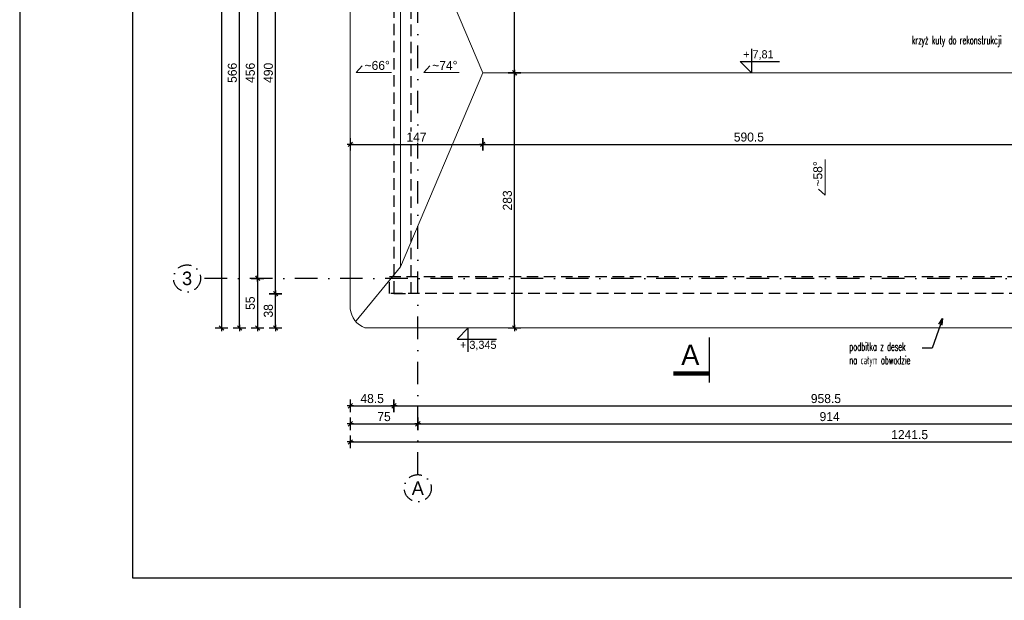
# Model space of a CAD drawing. Header units: centimetres. Extents: x 148485 to 162129, y -6573 to -2118.
# Tile 83 of 167: x 148707 to 149799, y -3578 to -2934. Entities that reach past the tile are written whole.
import ezdxf
from ezdxf import colors
from ezdxf.entities.mleader import LeaderData, LeaderLine
from ezdxf.enums import TextEntityAlignment as Align
from ezdxf.math import Vec2, Vec3

# ---------------------------------------------------------------- set-up
doc = ezdxf.new("R2010")
doc.units = ezdxf.units.CM
doc.header["$LTSCALE"] = 0.1
doc.linetypes.add('DASHDOT', pattern=[1, 0.5, -0.25, 0, -0.25])
doc.linetypes.add('DASHEDX2', pattern=[38.1, 25.4, -12.7])
doc.layers.get('0').update_dxf_attribs({"color": 45})
doc.layers.add('A_widok dachu', color=51, linetype='Continuous', lineweight=15)
doc.layers.add('HACZE', color=52, linetype='Continuous', lineweight=9)
for name, color, linetype in [('A_wymiary_zewn', 4, 'Continuous'), ('Format', 7, 'Continuous'), ('osie_R&F', 6, 'DASHDOT'), ('ozn_graficzne_PROKON', 5, 'Continuous'), ('ozn_graficzne_R&F', 5, 'Continuous'), ('widoki_przerywana_R&F', 4, 'DASHEDX2'), ('widoki_R&F', 4, 'Continuous')]:
    doc.layers.add(name, color=color, linetype=linetype)
doc.styles.add('CG', font='FL Pismo Techniczne.ttf')
doc.styles.add('Skala 50', font='simplex.shx', dxfattribs={"width": 0.9, "height": 10})
doc.styles.add('TECH', font='flptechn.ttf')
doc.dimstyles.new('1_50 [cm]', dxfattribs={"dimtxt": 10, "dimasz": 0.5, "dimexe": 0.18, "dimexo": 0.0625, "dimgap": 3, "dimtad": 1, "dimrnd": 0.5, "dimdsep": 46, "dimtxsty": 'TECH', "dimblk1": 'KR', "dimblk2": 'KR', "dimsah": 1, "dimcen": 0.09, "dimse1": 1, "dimse2": 1, "dimclrt": 256, "dimadec": 0, "dimazin": 0, "dimtfac": 1, "dimtofl": 0, "dimtmove": 0, "dimatfit": 3, "dimfxl": 1, "dimtvp": 1, "dimtfill": 1, "dimtfillclr": 256, "dimtolj": 1, "dimtzin": 0, "dimarcsym": 0})
doc.dimstyles.new('PRĘTY 50', dxfattribs={"dimscale": 5, "dimtxt": 1.6, "dimasz": 0.4, "dimexe": 0, "dimexo": 0, "dimgap": 0.5, "dimtad": 1, "dimdec": 1, "dimlfac": 10, "dimrnd": 10, "dimzin": 12, "dimdsep": 46, "dimtxsty": 'TECH', "dimblk1": 'W', "dimblk2": 'W', "dimsah": 1, "dimcen": 0, "dimdle": 10, "dimse1": 1, "dimse2": 1, "dimsd1": 1, "dimsd2": 1, "dimclrd": 7, "dimclre": 256, "dimclrt": 256, "dimaunit": 1, "dimadec": 0, "dimazin": 0, "dimtfac": 8e-05, "dimtdec": 1, "dimtix": 1, "dimtmove": 2, "dimatfit": 3, "dimldrblk": 'W', "dimfxl": 1, "dimtolj": 1, "dimtzin": 9, "dimarcsym": 0})

# ---------------------------------------------------------------- blocks, each defined once
blk = doc.blocks.new('osie_przyziemie')
at = {"layer": 'osie_R&F', "ltscale": 500}
for points in [[(149148.5, -6400.6), (149148.5, -5254.7)], [(150490.1, -6182.9), (148907.5, -6182.9)]]:
    blk.add_lwpolyline(points, dxfattribs=at)
at = {"layer": 'osie_R&F', "ltscale": 300}
for centre in [(148892.5, -6182.9), (149148.5, -6415.6)]:
    blk.add_circle(centre, 15, dxfattribs=at)
at = {"layer": 'osie_R&F', "color": 3, "ltscale": 75, "style": 'TECH'}
for s, p in [('3', (148892.5, -6182.9)), ('A', (149148.5, -6415.6))]:
    blk.add_text(s, height=15, dxfattribs=at).set_placement(p, align=Align.MIDDLE_CENTER)
blk = doc.blocks.new('rzut_dachu')
at = {"layer": 'A_widok dachu', "ltscale": 10}
for p, q in [((147073.5, -2731), (147073.5, -3254.5)), ((147220.5, -2992.8), (147816.7, -2992.8)), ((147089.8, -3275.8), (148080.5, -3275.8))]:
    blk.add_line(p, q, dxfattribs=at)
for points in [[(147080, -2717.6), (147129.2, -2777.4), (147129.2, -3208.1), (147080, -3267.9)], [(147129.2, -3208.1), (147220.5, -2992.8), (147129.2, -2777.4)]]:
    blk.add_lwpolyline(points, dxfattribs=at)
blk.add_arc((147098.9, -3251.9), 25.5, 185.9074, 249.2127, dxfattribs=at)
blk = doc.blocks.new('KR')
for p, q in [((-7, 0), (7, 0)), ((-4.9, -4.9), (4.9, 4.9)), ((0, -14), (0, 14))]:
    blk.add_line(p, q)
blk = doc.blocks.new('*D419')
at = {"layer": 'A_wymiary_zewn', "color": 0, "lineweight": -2, "transparency": 16777216}
blk.add_line((149074, -3362.2), (149121.5, -3362.2), dxfattribs=at)
at = {"layer": 'Defpoints', "color": 0, "transparency": 16777216}
for p in [(149122, -3237.8), (149073.5, -3254.5), (149122, -3362.2)]:
    blk.add_point(p, dxfattribs=at)
at = {"layer": 'A_wymiary_zewn', "color": 0, "linetype": 'ByBlock', "lineweight": -2, "transparency": 16777216, "xscale": 0.5, "yscale": 0.5, "zscale": 0.5, "rotation": 180}
blk.add_blockref('KR', (149073.5, -3362.2), dxfattribs=at)
at = {"layer": 'A_wymiary_zewn', "color": 0, "linetype": 'ByBlock', "lineweight": -2, "transparency": 16777216, "xscale": 0.5, "yscale": 0.5, "zscale": 0.5}
blk.add_blockref('KR', (149122, -3362.2), dxfattribs=at)
at = {"layer": 'A_wymiary_zewn', "transparency": 16777216, "insert": (149097.8, -3354.2), "char_height": 10, "attachment_point": 5, "style": 'TECH', "bg_fill": 3, "box_fill_scale": 1.1, "bg_fill_color": 256, "bg_fill_true_color": 13158600, "bg_fill_transparency": 0}
blk.add_mtext('\\A1;48.5', dxfattribs=at)
blk = doc.blocks.new('*D420')
at = {"layer": 'A_wymiary_zewn', "color": 0, "lineweight": -2, "transparency": 16777216}
blk.add_line((149122.5, -3362.2), (150080, -3362.2), dxfattribs=at)
at = {"layer": 'Defpoints', "color": 0, "transparency": 16777216}
for p in [(149122, -3237.8), (150080.5, -3275.8), (150080.5, -3362.2)]:
    blk.add_point(p, dxfattribs=at)
at = {"layer": 'A_wymiary_zewn', "color": 0, "linetype": 'ByBlock', "lineweight": -2, "transparency": 16777216, "xscale": 0.5, "yscale": 0.5, "zscale": 0.5, "rotation": 180}
blk.add_blockref('KR', (149122, -3362.2), dxfattribs=at)
at = {"layer": 'A_wymiary_zewn', "color": 0, "linetype": 'ByBlock', "lineweight": -2, "transparency": 16777216, "xscale": 0.5, "yscale": 0.5, "zscale": 0.5}
blk.add_blockref('KR', (150080.5, -3362.2), dxfattribs=at)
at = {"layer": 'A_wymiary_zewn', "transparency": 16777216, "insert": (149601.3, -3354.2), "char_height": 10, "attachment_point": 5, "style": 'TECH', "bg_fill": 3, "box_fill_scale": 1.1, "bg_fill_color": 256, "bg_fill_true_color": 13158600, "bg_fill_transparency": 0}
blk.add_mtext('\\A1;958.5', dxfattribs=at)
blk = doc.blocks.new('*D423')
at = {"layer": 'A_wymiary_zewn', "color": 0, "lineweight": -2, "transparency": 16777216}
blk.add_line((149074, -3382.2), (149148, -3382.2), dxfattribs=at)
at = {"layer": 'Defpoints', "color": 0, "transparency": 16777216}
for p in [(149148.5, -3220.8), (149073.5, -3254.5), (149148.5, -3382.2)]:
    blk.add_point(p, dxfattribs=at)
at = {"layer": 'A_wymiary_zewn', "color": 0, "linetype": 'ByBlock', "lineweight": -2, "transparency": 16777216, "xscale": 0.5, "yscale": 0.5, "zscale": 0.5, "rotation": 180}
blk.add_blockref('KR', (149073.5, -3382.2), dxfattribs=at)
at = {"layer": 'A_wymiary_zewn', "color": 0, "linetype": 'ByBlock', "lineweight": -2, "transparency": 16777216, "xscale": 0.5, "yscale": 0.5, "zscale": 0.5}
blk.add_blockref('KR', (149148.5, -3382.2), dxfattribs=at)
at = {"layer": 'A_wymiary_zewn', "transparency": 16777216, "insert": (149111, -3374.2), "char_height": 10, "attachment_point": 5, "style": 'TECH', "bg_fill": 3, "box_fill_scale": 1.1, "bg_fill_color": 256, "bg_fill_true_color": 13158600, "bg_fill_transparency": 0}
blk.add_mtext('\\A1;75', dxfattribs=at)
blk = doc.blocks.new('*D424')
at = {"layer": 'A_wymiary_zewn', "color": 0, "lineweight": -2, "transparency": 16777216}
blk.add_line((149149, -3382.2), (150061.9, -3382.2), dxfattribs=at)
at = {"layer": 'Defpoints', "color": 0, "transparency": 16777216}
for p in [(149148.5, -3220.8), (150062.4, -3220.8), (150062.4, -3382.2)]:
    blk.add_point(p, dxfattribs=at)
at = {"layer": 'A_wymiary_zewn', "color": 0, "linetype": 'ByBlock', "lineweight": -2, "transparency": 16777216, "xscale": 0.5, "yscale": 0.5, "zscale": 0.5, "rotation": 180}
blk.add_blockref('KR', (149148.5, -3382.2), dxfattribs=at)
at = {"layer": 'A_wymiary_zewn', "color": 0, "linetype": 'ByBlock', "lineweight": -2, "transparency": 16777216, "xscale": 0.5, "yscale": 0.5, "zscale": 0.5}
blk.add_blockref('KR', (150062.4, -3382.2), dxfattribs=at)
at = {"layer": 'A_wymiary_zewn', "transparency": 16777216, "insert": (149605.4, -3374.2), "char_height": 10, "attachment_point": 5, "style": 'TECH', "bg_fill": 3, "box_fill_scale": 1.1, "bg_fill_color": 256, "bg_fill_true_color": 13158600, "bg_fill_transparency": 0}
blk.add_mtext('\\A1;914', dxfattribs=at)
blk = doc.blocks.new('*D427')
at = {"layer": 'A_wymiary_zewn', "color": 0, "lineweight": -2, "transparency": 16777216}
blk.add_line((149074, -3402.2), (150314.4, -3402.2), dxfattribs=at)
at = {"layer": 'Defpoints', "color": 0, "transparency": 16777216}
for p in [(150314.9, -3120.1), (149073.5, -3220.8), (150314.9, -3402.2)]:
    blk.add_point(p, dxfattribs=at)
at = {"layer": 'A_wymiary_zewn', "color": 0, "linetype": 'ByBlock', "lineweight": -2, "transparency": 16777216, "xscale": 0.5, "yscale": 0.5, "zscale": 0.5, "rotation": 180}
blk.add_blockref('KR', (149073.5, -3402.2), dxfattribs=at)
at = {"layer": 'A_wymiary_zewn', "color": 0, "linetype": 'ByBlock', "lineweight": -2, "transparency": 16777216, "xscale": 0.5, "yscale": 0.5, "zscale": 0.5}
blk.add_blockref('KR', (150314.9, -3402.2), dxfattribs=at)
at = {"layer": 'A_wymiary_zewn', "transparency": 16777216, "insert": (149694.2, -3394.2), "char_height": 10, "attachment_point": 5, "style": 'TECH', "bg_fill": 3, "box_fill_scale": 1.1, "bg_fill_color": 256, "bg_fill_true_color": 13158600, "bg_fill_transparency": 0}
blk.add_mtext('\\A1;1241.5', dxfattribs=at)
blk = doc.blocks.new('*D442')
at = {"layer": 'A_wymiary_zewn', "color": 0, "lineweight": -2, "transparency": 16777216}
blk.add_line((148990.7, -3275.3), (148990.7, -3238.3), dxfattribs=at)
at = {"layer": 'Defpoints', "color": 0, "transparency": 16777216}
for p in [(148990.7, -3237.8), (149122, -3237.8), (149089.8, -3275.8)]:
    blk.add_point(p, dxfattribs=at)
at = {"layer": 'A_wymiary_zewn', "color": 0, "linetype": 'ByBlock', "lineweight": -2, "transparency": 16777216, "xscale": 0.5, "yscale": 0.5, "zscale": 0.5}
for p, rotation in [((148990.7, -3237.8), 90), ((148990.7, -3275.8), 270)]:
    blk.add_blockref('KR', p, dxfattribs=dict(at, rotation=rotation))
at = {"layer": 'A_wymiary_zewn', "transparency": 16777216, "insert": (148982.7, -3256.8), "char_height": 10, "attachment_point": 5, "rotation": 90, "style": 'TECH', "bg_fill": 3, "box_fill_scale": 1.1, "bg_fill_color": 256, "bg_fill_true_color": 13158600, "bg_fill_transparency": 0}
blk.add_mtext('\\A1;38', dxfattribs=at)
blk = doc.blocks.new('*D443')
at = {"layer": 'A_wymiary_zewn', "color": 0, "lineweight": -2, "transparency": 16777216}
blk.add_line((148990.7, -3237.3), (148990.7, -2748.3), dxfattribs=at)
at = {"layer": 'Defpoints', "color": 0, "transparency": 16777216}
for p in [(148990.7, -2747.8), (149117, -2747.8), (149122, -3237.8)]:
    blk.add_point(p, dxfattribs=at)
at = {"layer": 'A_wymiary_zewn', "color": 0, "linetype": 'ByBlock', "lineweight": -2, "transparency": 16777216, "xscale": 0.5, "yscale": 0.5, "zscale": 0.5}
for p, rotation in [((148990.7, -2747.8), 90), ((148990.7, -3237.8), 270)]:
    blk.add_blockref('KR', p, dxfattribs=dict(at, rotation=rotation))
at = {"layer": 'A_wymiary_zewn', "transparency": 16777216, "insert": (148982.7, -2992.8), "char_height": 10, "attachment_point": 5, "rotation": 90, "style": 'TECH', "bg_fill": 3, "box_fill_scale": 1.1, "bg_fill_color": 256, "bg_fill_true_color": 13158600, "bg_fill_transparency": 0}
blk.add_mtext('\\A1;490', dxfattribs=at)
blk = doc.blocks.new('*D450')
at = {"layer": 'A_wymiary_zewn', "color": 0, "lineweight": -2, "transparency": 16777216}
blk.add_line((148970.7, -2765.3), (148970.7, -3220.3), dxfattribs=at)
at = {"layer": 'Defpoints', "color": 0, "transparency": 16777216}
for p in [(149148.5, -2764.8), (148970.7, -3220.8), (149148.5, -3220.8)]:
    blk.add_point(p, dxfattribs=at)
at = {"layer": 'A_wymiary_zewn', "color": 0, "linetype": 'ByBlock', "lineweight": -2, "transparency": 16777216, "xscale": 0.5, "yscale": 0.5, "zscale": 0.5}
for p, rotation in [((148970.7, -2764.8), 90), ((148970.7, -3220.8), 270)]:
    blk.add_blockref('KR', p, dxfattribs=dict(at, rotation=rotation))
at = {"layer": 'A_wymiary_zewn', "transparency": 16777216, "insert": (148962.7, -2992.8), "char_height": 10, "attachment_point": 5, "rotation": 90, "style": 'TECH', "bg_fill": 3, "box_fill_scale": 1.1, "bg_fill_color": 256, "bg_fill_true_color": 13158600, "bg_fill_transparency": 0}
blk.add_mtext('\\A1;456', dxfattribs=at)
blk = doc.blocks.new('*D451')
at = {"layer": 'A_wymiary_zewn', "color": 0, "lineweight": -2, "transparency": 16777216}
blk.add_line((148970.7, -3221.3), (148970.7, -3275.3), dxfattribs=at)
at = {"layer": 'Defpoints', "color": 0, "transparency": 16777216}
for p in [(149148.5, -3220.8), (148970.7, -3275.8), (149089.8, -3275.8)]:
    blk.add_point(p, dxfattribs=at)
at = {"layer": 'A_wymiary_zewn', "color": 0, "linetype": 'ByBlock', "lineweight": -2, "transparency": 16777216, "xscale": 0.5, "yscale": 0.5, "zscale": 0.5}
for p, rotation in [((148970.7, -3220.8), 90), ((148970.7, -3275.8), 270)]:
    blk.add_blockref('KR', p, dxfattribs=dict(at, rotation=rotation))
at = {"layer": 'A_wymiary_zewn', "transparency": 16777216, "insert": (148962.7, -3248.3), "char_height": 10, "attachment_point": 5, "rotation": 90, "style": 'TECH', "bg_fill": 3, "box_fill_scale": 1.1, "bg_fill_color": 256, "bg_fill_true_color": 13158600, "bg_fill_transparency": 0}
blk.add_mtext('\\A1;55', dxfattribs=at)
blk = doc.blocks.new('*D452')
at = {"layer": 'A_wymiary_zewn', "color": 0, "lineweight": -2, "transparency": 16777216}
blk.add_line((148950.7, -3275.3), (148950.7, -2710.3), dxfattribs=at)
at = {"layer": 'Defpoints', "color": 0, "transparency": 16777216}
for p in [(148950.7, -2709.8), (149089.8, -2709.8), (149089.8, -3275.8)]:
    blk.add_point(p, dxfattribs=at)
at = {"layer": 'A_wymiary_zewn', "color": 0, "linetype": 'ByBlock', "lineweight": -2, "transparency": 16777216, "xscale": 0.5, "yscale": 0.5, "zscale": 0.5}
for p, rotation in [((148950.7, -2709.8), 90), ((148950.7, -3275.8), 270)]:
    blk.add_blockref('KR', p, dxfattribs=dict(at, rotation=rotation))
at = {"layer": 'A_wymiary_zewn', "transparency": 16777216, "insert": (148942.7, -2992.8), "char_height": 10, "attachment_point": 5, "rotation": 90, "style": 'TECH', "bg_fill": 3, "box_fill_scale": 1.1, "bg_fill_color": 256, "bg_fill_true_color": 13158600, "bg_fill_transparency": 0}
blk.add_mtext('\\A1;566', dxfattribs=at)
blk = doc.blocks.new('*D454')
at = {"layer": 'A_wymiary_zewn', "color": 0, "lineweight": -2, "transparency": 16777216}
blk.add_line((148930.7, -2446.3), (148930.7, -3275.3), dxfattribs=at)
at = {"layer": 'Defpoints', "color": 0, "transparency": 16777216}
for p in [(149750, -2445.8), (148930.7, -3275.8), (149089.8, -3275.8)]:
    blk.add_point(p, dxfattribs=at)
at = {"layer": 'A_wymiary_zewn', "color": 0, "linetype": 'ByBlock', "lineweight": -2, "transparency": 16777216, "xscale": 0.5, "yscale": 0.5, "zscale": 0.5}
for p, rotation in [((148930.7, -2445.8), 90), ((148930.7, -3275.8), 270)]:
    blk.add_blockref('KR', p, dxfattribs=dict(at, rotation=rotation))
at = {"layer": 'A_wymiary_zewn', "transparency": 16777216, "insert": (148922.7, -2860.8), "char_height": 10, "attachment_point": 5, "rotation": 90, "style": 'TECH', "bg_fill": 3, "box_fill_scale": 1.1, "bg_fill_color": 256, "bg_fill_true_color": 13158600, "bg_fill_transparency": 0}
blk.add_mtext('\\A1;830', dxfattribs=at)
blk = doc.blocks.new('*D473')
at = {"layer": 'A_wymiary_zewn', "color": 0, "lineweight": -2, "transparency": 16777216}
blk.add_line((149074, -3072.1), (149220, -3072.1), dxfattribs=at)
at = {"layer": 'Defpoints', "color": 0, "transparency": 16777216}
for p in [(149073.5, -2992.8), (149220.5, -2992.8), (149220.5, -3072.1)]:
    blk.add_point(p, dxfattribs=at)
at = {"layer": 'A_wymiary_zewn', "color": 0, "linetype": 'ByBlock', "lineweight": -2, "transparency": 16777216, "xscale": 0.5, "yscale": 0.5, "zscale": 0.5, "rotation": 180}
blk.add_blockref('KR', (149073.5, -3072.1), dxfattribs=at)
at = {"layer": 'A_wymiary_zewn', "color": 0, "linetype": 'ByBlock', "lineweight": -2, "transparency": 16777216, "xscale": 0.5, "yscale": 0.5, "zscale": 0.5}
blk.add_blockref('KR', (149220.5, -3072.1), dxfattribs=at)
at = {"layer": 'A_wymiary_zewn', "transparency": 16777216, "insert": (149147, -3064.1), "char_height": 10, "attachment_point": 5, "style": 'TECH', "bg_fill": 3, "box_fill_scale": 1.1, "bg_fill_color": 256, "bg_fill_true_color": 13158600, "bg_fill_transparency": 0}
blk.add_mtext('\\A1;147', dxfattribs=at)
blk = doc.blocks.new('*D474')
at = {"layer": 'A_wymiary_zewn', "color": 0, "lineweight": -2, "transparency": 16777216}
blk.add_line((149221, -3072.1), (149810.5, -3072.1), dxfattribs=at)
at = {"layer": 'Defpoints', "color": 0, "transparency": 16777216}
for p in [(149220.5, -2992.8), (149811, -2992.8), (149811, -3072.1)]:
    blk.add_point(p, dxfattribs=at)
at = {"layer": 'A_wymiary_zewn', "color": 0, "linetype": 'ByBlock', "lineweight": -2, "transparency": 16777216, "xscale": 0.5, "yscale": 0.5, "zscale": 0.5, "rotation": 180}
blk.add_blockref('KR', (149220.5, -3072.1), dxfattribs=at)
at = {"layer": 'A_wymiary_zewn', "color": 0, "linetype": 'ByBlock', "lineweight": -2, "transparency": 16777216, "xscale": 0.5, "yscale": 0.5, "zscale": 0.5}
blk.add_blockref('KR', (149811, -3072.1), dxfattribs=at)
at = {"layer": 'A_wymiary_zewn', "transparency": 16777216, "insert": (149515.8, -3064.1), "char_height": 10, "attachment_point": 5, "style": 'TECH', "bg_fill": 3, "box_fill_scale": 1.1, "bg_fill_color": 256, "bg_fill_true_color": 13158600, "bg_fill_transparency": 0}
blk.add_mtext('\\A1;590.5', dxfattribs=at)
blk = doc.blocks.new('*D478')
at = {"layer": 'A_wymiary_zewn', "color": 0, "lineweight": -2, "transparency": 16777216}
blk.add_line((149255.9, -3275.3), (149255.9, -2993.3), dxfattribs=at)
at = {"layer": 'Defpoints', "color": 0, "transparency": 16777216}
for p in [(149220.5, -2992.8), (149255.9, -2992.8), (149089.8, -3275.8)]:
    blk.add_point(p, dxfattribs=at)
at = {"layer": 'A_wymiary_zewn', "color": 0, "linetype": 'ByBlock', "lineweight": -2, "transparency": 16777216, "xscale": 0.5, "yscale": 0.5, "zscale": 0.5}
for p, rotation in [((149255.9, -2992.8), 90), ((149255.9, -3275.8), 270)]:
    blk.add_blockref('KR', p, dxfattribs=dict(at, rotation=rotation))
at = {"layer": 'A_wymiary_zewn', "transparency": 16777216, "insert": (149247.9, -3134.3), "char_height": 10, "attachment_point": 5, "rotation": 90, "style": 'TECH', "bg_fill": 3, "box_fill_scale": 1.1, "bg_fill_color": 256, "bg_fill_true_color": 13158600, "bg_fill_transparency": 0}
blk.add_mtext('\\A1;283', dxfattribs=at)
blk = doc.blocks.new('*D479')
at = {"layer": 'A_wymiary_zewn', "color": 0, "lineweight": -2, "transparency": 16777216}
blk.add_line((149255.9, -2992.3), (149255.9, -2710.3), dxfattribs=at)
at = {"layer": 'Defpoints', "color": 0, "transparency": 16777216}
for p in [(149089.8, -2709.8), (149255.9, -2709.8), (149220.5, -2992.8)]:
    blk.add_point(p, dxfattribs=at)
at = {"layer": 'A_wymiary_zewn', "color": 0, "linetype": 'ByBlock', "lineweight": -2, "transparency": 16777216, "xscale": 0.5, "yscale": 0.5, "zscale": 0.5}
for p, rotation in [((149255.9, -2709.8), 90), ((149255.9, -2992.8), 270)]:
    blk.add_blockref('KR', p, dxfattribs=dict(at, rotation=rotation))
at = {"layer": 'A_wymiary_zewn', "transparency": 16777216, "insert": (149247.9, -2851.3), "char_height": 10, "attachment_point": 5, "rotation": 90, "style": 'TECH', "bg_fill": 3, "box_fill_scale": 1.1, "bg_fill_color": 256, "bg_fill_true_color": 13158600, "bg_fill_transparency": 0}
blk.add_mtext('\\A1;283', dxfattribs=at)
blk = doc.blocks.new('W')
at = {"lineweight": 18}
for p, q in [((66734.272, -158580.872), (66863.494, -158581.143)), ((66733.14, -158581.999), (66732.869, -158711.221))]:
    blk.add_line(p, q, dxfattribs=at)
for radius in [3.765, 2.447]:
    blk.add_circle((66798.503, -158672.515), radius, dxfattribs=at)
for centre, radius, start, end in [((66734.269, -158582.001), 1.129, 89.87977, 179.87977), ((66862.505, -158583.964), 2.824, 16.7493, 89.87977), ((66863.488, -158583.966), 2.824, 16.54501, 89.87977), ((66805.956, -158667.717), 85.33, 64.98828, 86.63544), ((66799.917, -158770.445), 188.235, 76.25086, 86.63543), ((66786.8, -158606.748), 81.882, 341.53714, 16.7493), ((66786.8, -158606.748), 82.824, 341.53714, 16.54501), ((66805.956, -158667.717), 84.154, 64.98828, 128.20069), ((66805.956, -158667.717), 81.801, 68.48995, 128.20069), ((66838.392, -158613.201), 26.353, 6.14358, 76.25086), ((66825.597, -158617.882), 28.235, 68.48996, 110.1351), ((66829.599, -158617.043), 29.412, 17.04731, 64.98828), ((66857.996, -158706.248), 122.353, 110.1351, 143.97002), ((66829.599, -158617.043), 28.235, 17.04731, 64.98828), ((66768.465, -158620.076), 23.529, 128.20069, 152.28248), ((66768.465, -158620.076), 21.176, 128.20069, 152.28248), ((66807.753, -158625.116), 21.176, 71.14641, 130.05003), ((66801.224, -158644.236), 41.38, 19.43014, 71.14641), ((66816.102, -158621.181), 42.353, 334.08368, 17.04731), ((66816.102, -158621.181), 43.529, 334.08368, 17.04731), ((66762.615, -158617.002), 16.921, 152.28248, 197.57296), ((66945.529, -158789.02), 235.294, 130.05004, 136.60143), ((66762.615, -158617.002), 14.568, 152.28248, 197.57296), ((66806.22, -158618.367), 58.918, 332.83643, 7.79053), ((66927.732, -158571.3), 185.882, 195.6602, 198.49274), ((66927.732, -158571.3), 188.235, 195.6602, 198.49274), ((66733.52, -158580.493), 128.235, 314.87977, 339.83879), ((66830.601, -158628.26), 23.569, 333.80136, 8.7092), ((66857.996, -158706.248), 114.824, 136.60143, 154.98438), ((66743.861, -158632.797), 8, 340.08992, 18.49274), ((66820.278, -158637.515), 21.176, 326.97255, 19.43014), ((66743.861, -158632.797), 5.647, 340.08992, 18.49274), ((66733.142, -158580.869), 141.176, 291.28942, 338.47012), ((66733.142, -158580.869), 142.118, 291.28942, 338.49166), ((66812.327, -158673.031), 65.882, 143.97002, 193.16671), ((66926.154, -158698.822), 188.235, 160.08992, 177.01679), ((66837.529, -158667.136), 94.118, 159.86028, 196.56363), ((66837.529, -158667.136), 91.765, 159.86028, 193.16671), ((66733.52, -158580.493), 131.765, 314.87977, 333.80136), ((66733.142, -158580.869), 134.588, 318.23663, 334.08368), ((66733.142, -158580.869), 135.765, 318.43708, 334.08368), ((66733.142, -158580.869), 125.106, 292.5922, 326.97255), ((66788.059, -158673.613), 37.647, 154.98437, 188.67313), ((66835.24, -158679.727), 9.412, 103.13701, 134.87977), ((66833.529, -158672.395), 1.882, 13.47259, 103.13701), ((66733.142, -158580.869), 128.235, 289.92076, 315.118), ((66826.207, -158674.149), 9.412, 314.12236, 13.47259), ((66733.142, -158580.869), 132.706, 291.38849, 315.99781), ((66733.142, -158580.869), 131.765, 295.95818, 315.11162), ((66772.707, -158675.954), 22.118, 188.67312, 292.5922), ((66764.527, -158689.081), 26.353, 179.87977, 260.17328), ((66764.86, -158688.749), 18.303, 196.56362, 252.83776), ((66780.501, -158678.15), 23.569, 261.05034, 295.95818), ((66758.795, -158634.636), 73.412, 279.6886, 288.0475), ((66766.904, -158682.132), 25.229, 252.83776, 279.6886), ((66735.694, -158710.244), 2.824, 179.87977, 253.01024), ((66735.692, -158711.227), 2.824, 179.87977, 253.21454), ((66758.795, -158634.636), 81.882, 253.01024, 288.2224), ((66758.795, -158634.636), 82.824, 253.21454, 288.2224), ((66767.11, -158682.395), 33.412, 257.7647, 281.37192)]:
    blk.add_arc(centre, radius, start, end, dxfattribs=at)
blk = doc.blocks.new('_Open30')
at = {"color": 0, "linetype": 'ByBlock', "lineweight": -2, "transparency": 16777216}
for p, q in [((-1, 0.2679), (0, 0)), ((0, 0), (-1, -0.2679)), ((0, 0), (-1, 0))]:
    blk.add_line(p, q, dxfattribs=at)

msp = doc.modelspace()

# ---------------------------------------------------------------- linework, layer by layer
at = {"layer": 'Format'}
msp.add_lwpolyline([(148706.768, -3602.917), (151206.768, -3602.917), (151206.768, -2117.917), (148706.768, -2117.917)], close=True, dxfattribs=at)
at = {"layer": 'ozn_graficzne_PROKON', "color": 3}
for points in [[(149518.582, -2966.041), (149518.582, -2992.751), (149506.107, -2980.24), (149549.851, -2980.24)], [(149204.473, -3302.461), (149204.473, -3275.751), (149191.998, -3288.263), (149235.743, -3288.263)]]:
    msp.add_lwpolyline(points, dxfattribs=at)
at = {"layer": 'ozn_graficzne_R&F'}
msp.add_lwpolyline([(148831.768, -3552.917), (151156.768, -3552.917), (151156.768, -2167.917), (148831.768, -2167.917)], close=True, dxfattribs=at)
at = {"layer": 'widoki_przerywana_R&F', "ltscale": 5}
for points in [[(149141.004, -3237.751), (149141.004, -2747.751), (149122.004, -2747.751), (149122.004, -3237.751)], [(149117.004, -3218.751), (150116.535, -3218.751), (150083.891, -3237.751), (149117.004, -3237.751)]]:
    msp.add_lwpolyline(points, close=True, dxfattribs=at)

# ---------------------------------------------------------------- block references
at = {"layer": 'HACZE'}
msp.add_blockref('rzut_dachu', (2000, 0), dxfattribs=at)
at = {"layer": 'widoki_przerywana_R&F', "ltscale": 5}
msp.add_blockref('osie_przyziemie', (-0.022, 2962.102), dxfattribs=at)

# ---------------------------------------------------------------- texts
at = {"layer": 'ozn_graficzne_PROKON', "color": 4, "lineweight": 0, "style": 'CG'}
for s, p in [('+ 7,81', (149509.428, -2976.712)), ('+ 3,345', (149195.319, -3298.99))]:
    msp.add_text(s, height=9, dxfattribs=at).set_placement(p)

# ---------------------------------------------------------------- next in the draw order: dimensions: what is measured, and where the dimension line sits
at = {"layer": 'A_wymiary_zewn'}
dim = msp.add_linear_dim(base=(149122.004, -3362.17), p1=(149073.504, -3254.548), p2=(149122.004, -3237.751), dimstyle='1_50 [cm]', dxfattribs=at)
dim.commit()
dim.dimension.update_dxf_attribs({"geometry": '*D419', "text_midpoint": (149097.754, -3354.17)})

# ---------------------------------------------------------------- next in the draw order: dimensions: what is measured, and where the dimension line sits
dim = msp.add_linear_dim(base=(150080.504, -3362.17), p1=(149122.004, -3237.751), p2=(150080.504, -3275.751), dimstyle='1_50 [cm]', override={"dimtmove": 1}, dxfattribs=at)
dim.commit()
dim.dimension.update_dxf_attribs({"geometry": '*D420', "text_midpoint": (149601.254, -3354.17)})

# ---------------------------------------------------------------- next in the draw order: dimensions: what is measured, and where the dimension line sits
dim = msp.add_linear_dim(base=(149148.482, -3382.17), p1=(149073.504, -3254.548), p2=(149148.482, -3220.764), dimstyle='1_50 [cm]', dxfattribs=at)
dim.commit()
dim.dimension.update_dxf_attribs({"geometry": '*D423', "text_midpoint": (149110.993, -3374.17)})

# ---------------------------------------------------------------- next in the draw order: dimensions: what is measured, and where the dimension line sits
dim = msp.add_linear_dim(base=(150062.355, -3382.17), p1=(149148.482, -3220.764), p2=(150062.355, -3220.764), dimstyle='1_50 [cm]', override={"dimtmove": 1}, dxfattribs=at)
dim.commit()
dim.dimension.update_dxf_attribs({"geometry": '*D424', "text_midpoint": (149605.418, -3374.17)})

# ---------------------------------------------------------------- next in the draw order: dimensions: what is measured, and where the dimension line sits
dim = msp.add_linear_dim(base=(150314.9, -3402.166), p1=(149073.504, -3220.764), p2=(150314.9, -3120.055), dimstyle='1_50 [cm]', dxfattribs=at)
dim.commit()
dim.dimension.update_dxf_attribs({"geometry": '*D427', "text_midpoint": (149694.202, -3394.166)})

# ---------------------------------------------------------------- next in the draw order: linework, layer by layer
at = {"layer": 'ozn_graficzne_PROKON', "color": 1}
msp.add_line((149472.126, -3336.413), (149472.126, -3286.413), dxfattribs=at)

# ---------------------------------------------------------------- next in the draw order: texts
at = {"layer": 'ozn_graficzne_PROKON', "color": 5, "style": 'TECH'}
msp.add_text('A', height=22.5, dxfattribs=at).set_placement((149450.823, -3316.835), align=Align.CENTER)

# ---------------------------------------------------------------- next in the draw order: dimensions: what is measured, and where the dimension line sits
at = {"layer": 'A_wymiary_zewn'}
dim = msp.add_linear_dim(base=(148990.704, -3237.751), p1=(149089.809, -3275.751), p2=(149122.004, -3237.751), angle=90, dimstyle='1_50 [cm]', dxfattribs=at)
dim.commit()
dim.dimension.update_dxf_attribs({"geometry": '*D442', "text_midpoint": (148982.704, -3256.751)})

# ---------------------------------------------------------------- next in the draw order: leaders
at = {"layer": 'ozn_graficzne_PROKON', "color": 2}
msp.add_leader([(149472.126, -3326.413), (149432.126, -3326.413)], dimstyle='PRĘTY 50', override={"dimscale": 5, "dimtxt": 1.6, "dimasz": 3, "dimgap": 0.5, "dimtad": 0, "dimclrd": 2, "dimlwd": 65534}, dxfattribs=at)

# ---------------------------------------------------------------- next in the draw order: dimensions: what is measured, and where the dimension line sits
at = {"layer": 'A_wymiary_zewn'}
dim = msp.add_linear_dim(base=(148990.704, -2747.751), p1=(149122.004, -3237.751), p2=(149117.004, -2747.751), angle=90, dimstyle='1_50 [cm]', override={"dimtmove": 1}, dxfattribs=at)
dim.commit()
dim.dimension.update_dxf_attribs({"geometry": '*D443', "text_midpoint": (148982.704, -2992.751)})

# ---------------------------------------------------------------- next in the draw order: dimensions: what is measured, and where the dimension line sits
dim = msp.add_linear_dim(base=(148970.704, -3220.764), p1=(149148.482, -2764.764), p2=(149148.482, -3220.764), angle=90, dimstyle='1_50 [cm]', override={"dimtmove": 1}, dxfattribs=at)
dim.commit()
dim.dimension.update_dxf_attribs({"geometry": '*D450', "text_midpoint": (148962.704, -2992.764)})

# ---------------------------------------------------------------- next in the draw order: dimensions: what is measured, and where the dimension line sits
dim = msp.add_linear_dim(base=(148970.704, -3275.751), p1=(149148.482, -3220.764), p2=(149089.809, -3275.751), angle=90, dimstyle='1_50 [cm]', override={"dimtmove": 1}, dxfattribs=at)
dim.commit()
dim.dimension.update_dxf_attribs({"geometry": '*D451', "text_midpoint": (148962.704, -3248.258)})

# ---------------------------------------------------------------- next in the draw order: dimensions: what is measured, and where the dimension line sits
dim = msp.add_linear_dim(base=(148950.704, -2709.751), p1=(149089.809, -3275.751), p2=(149089.809, -2709.751), angle=90, dimstyle='1_50 [cm]', dxfattribs=at)
dim.commit()
dim.dimension.update_dxf_attribs({"geometry": '*D452', "text_midpoint": (148942.704, -2992.751)})

# ---------------------------------------------------------------- next in the draw order: dimensions: what is measured, and where the dimension line sits
dim = msp.add_linear_dim(base=(148930.704, -3275.751), p1=(149750.004, -2445.751), p2=(149089.809, -3275.751), angle=90, dimstyle='1_50 [cm]', dxfattribs=at)
dim.commit()
dim.dimension.update_dxf_attribs({"geometry": '*D454', "text_midpoint": (148922.704, -2860.751)})

# ---------------------------------------------------------------- next in the draw order: linework, layer by layer
at = {"layer": 'ozn_graficzne_PROKON', "color": 4, "lineweight": 5}
msp.add_lwpolyline([(149600.311, -3088.903), (149600.311, -3128.404), (149592.88, -3121.713)], dxfattribs=at)

# ---------------------------------------------------------------- next in the draw order: texts
at = {"layer": 'ozn_graficzne_PROKON', "color": 4, "lineweight": 0, "style": 'CG'}
msp.add_text('~58%%D', height=10, rotation=90, dxfattribs=at).set_placement((149600.311, -3104.943), align=Align.BOTTOM_CENTER)

# ---------------------------------------------------------------- next in the draw order: dimensions: what is measured, and where the dimension line sits
at = {"layer": 'A_wymiary_zewn'}
dim = msp.add_linear_dim(base=(149220.504, -3072.073), p1=(149073.504, -2992.751), p2=(149220.504, -2992.751), dimstyle='1_50 [cm]', dxfattribs=at)
dim.commit()
dim.dimension.update_dxf_attribs({"geometry": '*D473', "text_midpoint": (149147.004, -3064.073)})

# ---------------------------------------------------------------- next in the draw order: leaders
at = {"layer": 'widoki_R&F'}
ml = msp.add_multileader_mtext('Standard', dxfattribs=at)
ml.set_content('\\pxql;{\\W0.6;podbitka z desek \\Pna całym obwodzie}', color=256, style='Skala 50')
ml.set_leader_properties()
ml.set_arrow_properties(name='OPEN30')
ml.build(insert=Vec2(0, 0))
ml.multileader.update_dxf_attribs({"dogleg_length": 5, "arrow_head_size": 7})
ctx = ml.context
ctx.base_point, ctx.char_height, ctx.arrow_head_size, ctx.plane_origin = Vec3(149625.25, -3298.034), 9, 7, Vec3(83723.624, 3449.778)
notes = []
notes.append((ctx, [(0, (1, 1, 0), (149719.123, -3298.034), (-1, 0), 11.187, [(0, [(149730.651, -3265.453)], 0, [])])]))
ctx.mtext.insert, ctx.mtext.width, ctx.mtext.defined_height = Vec3(149627.25, -3292.034), 103.50455, 46.643
for ctx, leaders in notes:
    for number, flags, end, landing, length, lines in leaders:
        leader = LeaderData()
        leader.index, (leader.has_last_leader_line, leader.has_dogleg_vector, leader.attachment_direction) = number, flags
        leader.last_leader_point, leader.dogleg_vector, leader.dogleg_length = Vec3(end), Vec3(landing), length
        for number, points, colour, breaks in lines:
            line = LeaderLine()
            line.index, line.vertices, line.color, line.breaks = number, Vec3.list(points), colors.encode_raw_color(colour), breaks
            leader.lines.append(line)
        ctx.leaders.append(leader)

# ---------------------------------------------------------------- next in the draw order: dimensions: what is measured, and where the dimension line sits
at = {"layer": 'A_wymiary_zewn'}
dim = msp.add_linear_dim(base=(149811.023, -3072.073), p1=(149220.504, -2992.751), p2=(149811.023, -2992.751), dimstyle='1_50 [cm]', override={"dimtmove": 1}, dxfattribs=at)
dim.commit()
dim.dimension.update_dxf_attribs({"geometry": '*D474', "text_midpoint": (149515.763, -3064.073)})

# ---------------------------------------------------------------- next in the draw order: dimensions: what is measured, and where the dimension line sits
dim = msp.add_linear_dim(base=(149255.864, -2992.751), p1=(149089.809, -3275.751), p2=(149220.504, -2992.751), angle=90, dimstyle='1_50 [cm]', dxfattribs=at)
dim.commit()
dim.dimension.update_dxf_attribs({"geometry": '*D478', "text_midpoint": (149247.864, -3134.251)})

# ---------------------------------------------------------------- next in the draw order: leaders
at = {"layer": 'widoki_R&F'}
ml = msp.add_multileader_mtext('Standard', dxfattribs=at)
ml.set_content('{\\W0.6;krzyż kuty do rekonstrukcji}', color=256, style='Skala 50')
ml.set_leader_properties()
ml.set_arrow_properties(name='OPEN30')
ml.build(insert=Vec2(0, 0))
ml.multileader.update_dxf_attribs({"dogleg_length": 13.72, "arrow_head_size": 7})
ctx = ml.context
ctx.base_point, ctx.char_height, ctx.arrow_head_size, ctx.plane_origin = Vec3(149694.619, -2957.885), 9, 7, Vec3(83822.796, 3754.454)
notes = []
notes.append((ctx, [(0, (1, 1, 0), (149824.71, -2957.885), (-1, 0), 13.72, [(0, [(149876.9, -2992.751)], 0, [])])]))
ctx.mtext.insert, ctx.mtext.width, ctx.mtext.defined_height = Vec3(149696.619, -2951.885), 131.17135, 46.643
for ctx, leaders in notes:
    for number, flags, end, landing, length, lines in leaders:
        leader = LeaderData()
        leader.index, (leader.has_last_leader_line, leader.has_dogleg_vector, leader.attachment_direction) = number, flags
        leader.last_leader_point, leader.dogleg_vector, leader.dogleg_length = Vec3(end), Vec3(landing), length
        for number, points, colour, breaks in lines:
            line = LeaderLine()
            line.index, line.vertices, line.color, line.breaks = number, Vec3.list(points), colors.encode_raw_color(colour), breaks
            leader.lines.append(line)
        ctx.leaders.append(leader)

# ---------------------------------------------------------------- next in the draw order: dimensions: what is measured, and where the dimension line sits
at = {"layer": 'A_wymiary_zewn'}
dim = msp.add_linear_dim(base=(149255.864, -2709.751), p1=(149220.504, -2992.751), p2=(149089.809, -2709.751), angle=90, dimstyle='1_50 [cm]', override={"dimtmove": 1}, dxfattribs=at)
dim.commit()
dim.dimension.update_dxf_attribs({"geometry": '*D479', "text_midpoint": (149247.864, -2851.251)})

# ---------------------------------------------------------------- next in the draw order: linework, layer by layer
at = {"layer": 'ozn_graficzne_PROKON', "color": 4, "lineweight": 5}
for points in [[(149119.471, -2992.551), (149079.97, -2992.551), (149086.661, -2985.12)], [(149194.527, -2992.551), (149155.026, -2992.551), (149161.717, -2985.12)]]:
    msp.add_lwpolyline(points, dxfattribs=at)

# ---------------------------------------------------------------- next in the draw order: texts
at = {"layer": 'ozn_graficzne_PROKON', "color": 4, "lineweight": 0, "style": 'CG'}
msp.add_text('~66%%D', height=10, dxfattribs=at).set_placement((149103.431, -2992.551), align=Align.BOTTOM_CENTER)
at = {"layer": 'ozn_graficzne_PROKON', "color": 6, "lineweight": 0, "style": 'CG'}
msp.add_text('~74%%D', height=10, dxfattribs=at).set_placement((149178.487, -2992.551), align=Align.BOTTOM_CENTER)

doc.saveas('drawing.dxf')
